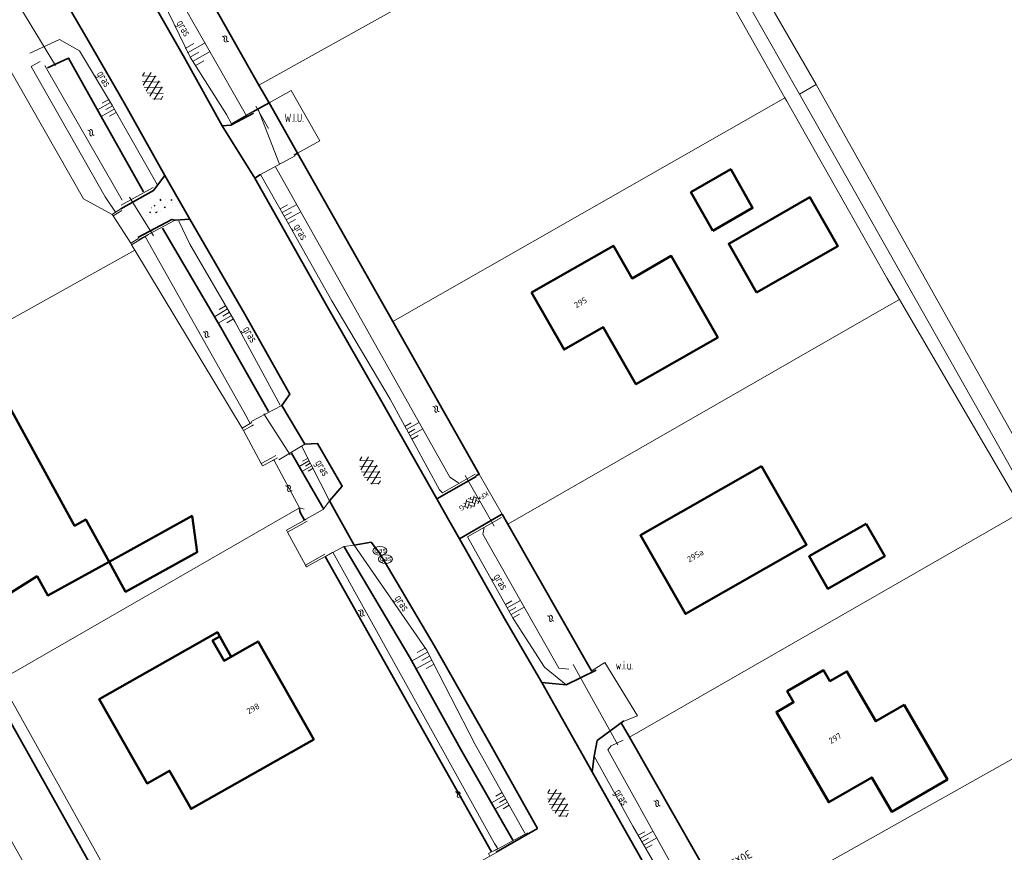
# Model space of a CAD drawing. Header units: metres. Extents: x 113441 to 115918, y 474822 to 477887.
# Tile 30 of 145: x 114825 to 114930, y 475621 to 475710. Entities that reach past the tile are written whole.
import ezdxf
from ezdxf.enums import TextEntityAlignment as Align

# ---------------------------------------------------------------- set-up
doc = ezdxf.new("R2010")
doc.units = ezdxf.units.M
doc.layers.get('0').update_dxf_attribs({"color": 252})
for name, color, linetype, lineweight in [('B-WE-GK-BESCHOEIING-G', 252, 'GK-BESCHOEIING', 35), ('B-WE-GK-KEERWAND_DAMWAND_HOUT-G', 30, 'Continuous', 18), ('B-WE-GR-GRAS-GV', 252, 'Continuous', 13), ('B-WE-GR-GROENVOORZIENING-GV', 252, 'Continuous', 18), ('B-WE-GW-TALUD-S', 90, 'Continuous', 18), ('B-WE-GW-TALUD_KRUIN-G', 252, 'Continuous', 18), ('B-WE-KL-GAS_PUT-S', 30, 'Continuous', 18), ('B-WE-KW-KUNSTWERK-G', 170, 'Continuous', 18), ('B-WE-KW-KUNSTWERK_DUIKER-G', 252, 'Continuous', 18), ('B-WE-OG-BEBOUWING-GV', 7, 'Continuous', 50), ('B-WE-OG-BEBOUWING-T18', 7, 'Continuous', 50), ('B-WE-OG-BEBOUWING_LOODS-GV', 7, 'Continuous', 50), ('B-WE-OG-BEBOUWING_LUIFEL-GV', 7, 'Continuous', 50), ('B-WE-OG-BEBOUWING_SCHUUR-GV', 7, 'Continuous', 50), ('B-WE-OG-INFO-T18', 7, 'Continuous', 18), ('B-WE-OG-TERREIN_ERF-GV', 252, 'Continuous', 18), ('B-WE-OG-WATER-GV', 252, 'Continuous', 18), ('B-WE-OG-WATER-S', 130, 'Continuous', 18), ('B-WE-OG-WATER_SLOOT-G', 120, 'Continuous', 18), ('B-WE-OG-WATER_SLOOT-GV', 252, 'Continuous', 18), ('B-WE-VH-KANTVERHARDING_ASFALT-G', 60, 'Continuous', 35), ('B-WE-VH-KANTVERHARDING_BETON-G', 60, 'Continuous', 35), ('B-WE-VH-KANTVERHARDING_BETONSTRAATSTEEN-G', 60, 'Continuous', 35), ('B-WE-VH-KANTVERHARDING_GRIND-G', 60, 'Continuous', 35), ('B-WE-VH-VERHARDING_ASFALT-S', 252, 'Continuous', 18), ('B-WE-VH-VERHARDING_BETON-S', 252, 'Continuous', 18), ('B-WE-VH-VERHARDING_BETONSTRAATSTEEN-S', 252, 'Continuous', 18), ('B-WE-VH-VERHARDING_GESLOTEN-GV', 252, 'Continuous', 18), ('B-WE-VH-VERHARDING_OPEN-GV', 252, 'Continuous', 18), ('B-WE-VH-VERHARDING_TEGEL-S', 252, 'Continuous', 18)]:
    doc.layers.add(name, color=color, linetype=linetype, lineweight=lineweight)
doc.layers.get('0').freeze()
doc.styles.add('NLCS-ISO', font='NLCS-ISO.ttf')
doc.styles.add('NLCS-ISO-ANNOTATIEF-T18', font='NLCS-ISO.ttf', dxfattribs={"height": 1.8})
doc.linetypes.add('GK-BESCHOEIING', pattern='A,30,-5,[1,NLCS.SHX,S=1,R=0,X=0,Y=0],-5', length=40)

# ---------------------------------------------------------------- blocks, each defined once
blk = doc.blocks.new('SKL-GAS_PUT-SO')
at = {"color": 0, "linetype": 'ByBlock', "lineweight": 18}
blk.add_ellipse((0, 0), major_axis=(1.5, 0), ratio=0.601255, dxfattribs=at)
at = {"color": 0, "linetype": 'ByBlock', "lineweight": 18, "style": 'NLCS-ISO'}
blk.add_text('gas', height=1.08, dxfattribs=at).set_placement((0.07, 0.18), align=Align.MIDDLE_CENTER)
blk = doc.blocks.new('SGW-TALUD-SO')
for p, q in [((0, 0.502), (0.502, 0.502)), ((0, 0.251), (1.004, 0.251)), ((0, 0), (0.502, 0)), ((0, -0.251), (1.004, -0.251)), ((0, -0.502), (0.502, -0.502))]:
    blk.add_line(p, q)
blk = doc.blocks.new('SVH-ASFALT-SO')
at = {"ltscale": 0.1}
for p, q in [((-2.02, 1.3), (-1.1, 2.9)), ((0.22, -0.04), (-1.38, 2.73)), ((-1.15, 0.42), (0.57, 3.38)), ((1.65, -0.13), (-0.28, 3.22)), ((0, 0), (1.96, 3.4)), ((2.92, 0.07), (0.99, 3.42)), ((1.31, -0.14), (3.19, 3.13)), ((4.02, 0.57), (2.43, 3.33)), ((2.79, 0.04), (4.24, 2.55)), ((4.7, 1.8), (4.29, 2.51)), ((-1.63, 0.76), (-2.07, 1.52))]:
    blk.add_line(p, q, dxfattribs=at)
at = {"style": 'NLCS-ISO'}
blk.add_attdef('KLEUR', text='', height=1.8, dxfattribs=at).set_placement((6.35, 1.54), align=Align.MIDDLE_LEFT)
at = {"style": 'NLCS-ISO', "flags": 1}
blk.add_attdef('FUNCTIE', text='', height=1.8, dxfattribs=at).set_placement((0.87, -2.83), align=Align.MIDDLE_CENTER)
blk = doc.blocks.new('SVH-BETON-SO')
for p, q in [((-2.09, 0), (-1.91, 0)), ((-2, -0.16), (-2.09, 0)), ((-2, -0.16), (-1.91, 0)), ((-0.52, 0.76), (-0.33, 0.76)), ((-0.43, 0.59), (-0.52, 0.76)), ((-0.43, 0.59), (-0.33, 0.76)), ((1.25, 1.31), (1.16, 1.08)), ((1.16, 1.07), (1.26, 0.97)), ((1.25, 1.31), (1.35, 1.21)), ((1.35, 1.21), (1.26, 0.98)), ((3.15, 0), (3.34, 0)), ((3.25, -0.16), (3.15, 0)), ((3.25, -0.16), (3.34, 0)), ((-1, -0.74), (-0.9, -0.64)), ((-1, -0.74), (-0.77, -0.83)), ((-0.9, -0.64), (-0.67, -0.73)), ((-0.77, -0.83), (-0.67, -0.73)), ((1.15, -0.65), (1.34, -0.65)), ((1.25, -0.81), (1.15, -0.65)), ((1.25, -0.81), (1.34, -0.65))]:
    blk.add_line(p, q)
for centre in [(-1.23, 0.61), (-0.9, 0.04), (0, 0), (0.31, 1.11), (1.25, 0), (2.28, 0.72), (-3.01, -0.16), (-2, -0.65), (-0.07, -0.36), (0, -1.05), (2.24, -0.16), (3.25, -0.65)]:
    blk.add_circle(centre, 0.00119)
at = {"style": 'NLCS-ISO', "flags": 1}
blk.add_attdef('FUNCTIE', text='', height=1.8, dxfattribs=at).set_placement((0.12, -3.58), align=Align.MIDDLE_CENTER)
blk = doc.blocks.new('SVH-BSS_KEIFORMAAT_KEPER_KL-SO')
for p, q in [((-3.44, -0.47), (-2.97, 0)), ((-3.31, 0.34), (-1.48, -1.48)), ((-2.52, 1.03), (-1.48, 0)), ((-2.23, -0.74), (0, 1.48)), ((-2.23, 0.74), (-1.57, 1.4)), ((-1.77, -1.77), (0, 0)), ((-0.74, 0.74), (1.48, -1.48)), ((-0.1, 1.58), (1.48, 0)), ((0.74, 0.74), (1.4, 1.4)), ((0.74, -0.74), (2.46, 0.98)), ((1.06, -1.91), (2.97, 0)), ((2.23, 0.74), (3.31, -0.34)), ((-0.74, -0.74), (0.5, -1.99)), ((-0.52, -2), (0, -1.48)), ((2.23, -0.74), (2.72, -1.24))]:
    blk.add_line(p, q)
at = {"style": 'NLCS-ISO'}
blk.add_attdef('FORMAAT', text='', height=1.8, dxfattribs=at).set_placement((-3.47, -0.23), align=Align.MIDDLE_RIGHT)
blk.add_attdef('KLEUR', text='', height=1.8, dxfattribs=at).set_placement((3.32, -0.22), align=Align.MIDDLE_LEFT)
at = {"style": 'NLCS-ISO', "flags": 1}
blk.add_attdef('FUNCTIE', text='', height=1.8, dxfattribs=at).set_placement((0.12, -3.58), align=Align.MIDDLE_CENTER)
blk = doc.blocks.new('SOG-WATER-SO')
at = {"flags": 128}
for points in [[(-2.51, 0.56), (-2.43, 0.7, -0.538831), (-0.42, 0.73, 0.605168), (1.26, 0.93, -4.035705)], [(-2.88, -0.71), (-2.79, -0.57, -0.538831), (-0.79, -0.54, 0.605168), (0.89, -0.34, -4.035705)]]:
    blk.add_lwpolyline(points, format="xyb", dxfattribs=at)
blk = doc.blocks.new('SVH-TEGEL_300X300_DUN_HALFST_KL-SO')
for p, q in [((-3.08, 0.75), (-3, 0.75)), ((-3, -0.83), (-3, 0.83)), ((-3, 0), (-1.5, 0)), ((-1.84, 1.5), (-1.5, 1.5)), ((-1.5, -1.6), (-1.5, 1.6)), ((-1.5, 0.75), (0, 0.75)), ((0, -1.78), (0, 1.78)), ((0, 1.5), (1.5, 1.5)), ((0, 0), (1.5, 0)), ((1.5, -1.6), (1.5, 1.6)), ((1.5, 0.75), (3, 0.75)), ((3, -0.83), (3, 0.83)), ((3, 0), (3.39, 0)), ((-3.08, -0.75), (-3, -0.75)), ((-1.84, -1.5), (-1.5, -1.5)), ((-1.5, -0.75), (0, -0.75)), ((0, -1.5), (1.5, -1.5)), ((1.5, -0.75), (3, -0.75))]:
    blk.add_line(p, q)
at = {"style": 'NLCS-ISO'}
blk.add_attdef('FORMAAT', text='', height=1.8, dxfattribs=at).set_placement((-3.18, 0), align=Align.MIDDLE_RIGHT)
blk.add_attdef('KLEUR', text='', height=1.8, dxfattribs=at).set_placement((3.49, 0), align=Align.MIDDLE_LEFT)
at = {"style": 'NLCS-ISO', "flags": 1}
blk.add_attdef('FUNCTIE', text='', height=1.8, dxfattribs=at).set_placement((0.12, -3.58), align=Align.MIDDLE_CENTER)

msp = doc.modelspace()

# ---------------------------------------------------------------- linework, layer by layer
at = {"layer": 'B-WE-GK-BESCHOEIING-G', "ltscale": 0.5, "flags": 128}
for points in [[(114844.473, 475713.951), (114850.731, 475702.892), (114851.811, 475700.983), (114854.845, 475695.621), (114864.988, 475677.697), (114874.191, 475661.433)], [(114838.441, 475691.504), (114833.62, 475700.1), (114830.434, 475705.761), (114828.211, 475704.738)], [(114851.811, 475700.983), (114850.092, 475700.023)], [(114854.504, 475695.431), (114854.845, 475695.621)], [(114766.634, 475689.804), (114783.373, 475659.865), (114802.434, 475625.653), (114823.503, 475636.418), (114841.522, 475604.21), (114842.579, 475602.327)], [(114851.771, 475668.083), (114846.675, 475677.048), (114840.458, 475687.621)], [(114857.584, 475657.783), (114854.195, 475663.675)], [(114873.846, 475661.243), (114874.191, 475661.433)], [(114855.048, 475657.817), (114855.111, 475657.394), (114855.596, 475656.532)], [(114876.501, 475657.097), (114876.636, 475657.175)], [(114876.636, 475657.175), (114877.259, 475656.083), (114886.164, 475640.473)], [(114877.772, 475622.411), (114872.398, 475631.837), (114866.801, 475641.878), (114859.811, 475653.695)], [(114857.787, 475652.638), (114875.499, 475621.159)], [(114886.164, 475640.473), (114886.176, 475640.452)], [(114889.322, 475634.936), (114890.207, 475633.385), (114900.001, 475616.216)]]:
    msp.add_lwpolyline(points, dxfattribs=at)
at = {"layer": 'B-WE-GK-KEERWAND_DAMWAND_HOUT-G'}
for points in [[(114850.099, 475700.07), (114847.799, 475698.754)], [(114850.905, 475693.373), (114854.593, 475695.34)], [(114873.756, 475661.417), (114870.295, 475659.447)], [(114872.95, 475654.726), (114876.563, 475656.79)]]:
    msp.add_lwpolyline(points, dxfattribs=at)
at = {"layer": 'B-WE-GR-GRAS-GV'}
msp.add_lwpolyline([(114868.427, 475775.077), (114910.114, 475702.952), (114951.536, 475629.142)], dxfattribs=at)
msp.add_lwpolyline([(114905.328, 475700.709), (114906.777, 475701.536), (114892.794, 475726.312), (114850.731, 475702.892), (114851.811, 475700.983), (114854.18, 475702.306), (114857.227, 475696.946), (114854.845, 475695.621), (114864.988, 475677.697)], close=True, dxfattribs=at)
at = {"layer": 'B-WE-GR-GROENVOORZIENING-GV'}
msp.add_lwpolyline([(114823.55, 475719.454), (114820.047, 475717.491), (114817.595, 475716.135), (114832.036, 475690.766), (114835.1, 475689.11), (114835.456, 475689.327), (114834.36, 475690.97), (114826.462, 475704.857), (114827.422, 475705.398)], dxfattribs=at)
at = {"layer": 'B-WE-GW-TALUD_KRUIN-G'}
for points in [[(114847.799, 475698.754), (114847.272, 475699.733), (114843.408, 475705.855), (114839.953, 475712.998)], [(114839.903, 475692.278), (114835.124, 475700.665), (114831.609, 475706.547), (114829.485, 475707.748), (114826.347, 475706.296)], [(114870.295, 475659.447), (114869.978, 475659.746), (114864.703, 475669.406), (114858.491, 475679.903), (114853.432, 475688.913), (114850.905, 475693.373)], [(114853.003, 475668.762), (114848.164, 475677.706), (114843.367, 475685.928), (114842.211, 475688.376)], [(114858.247, 475658.571), (114855.304, 475664.368)], [(114883.469, 475638.963), (114881.147, 475640.862), (114877.825, 475646.04), (114872.95, 475654.726)], [(114879.068, 475623.17), (114873.786, 475632.606), (114868.579, 475642.69), (114860.897, 475653.851)], [(114893.662, 475618.583), (114890.557, 475623.919), (114886.432, 475631.383)]]:
    msp.add_lwpolyline(points, dxfattribs=at)
at = {"layer": 'B-WE-KW-KUNSTWERK-G'}
for points in [[(114836.057, 475690.089), (114839.473, 475691.987)], [(114841.8, 475688.485), (114837.938, 475686.417)], [(114849.913, 475667.022), (114853.168, 475668.732)], [(114855.609, 475664.612), (114852.863, 475662.96)], [(114855.743, 475656.638), (114857.594, 475657.662), (114858.247, 475658.571)], [(114860.897, 475653.851), (114859.77, 475653.73), (114857.883, 475652.672)], [(114875.94, 475621.358), (114879.334, 475623.209)]]:
    msp.add_lwpolyline(points, dxfattribs=at)
at = {"layer": 'B-WE-KW-KUNSTWERK_DUIKER-G'}
for points in [[(114829.057, 475704.986), (114820.058, 475719.791)], [(114851.744, 475698.272), (114850.394, 475700.644)], [(114852.934, 475694.474), (114850.63, 475700.375)], [(114836.931, 475690.931), (114839.522, 475686.828)], [(114851.267, 475667.86), (114854.055, 475663.466)], [(114875.797, 475655.872), (114872.7, 475661.27)], [(114888.974, 475632.572), (114884.197, 475641.147)]]:
    msp.add_lwpolyline(points, dxfattribs=at)
at = {"layer": 'B-WE-OG-BEBOUWING-GV'}
for points in [[(114903.759, 475680.776), (114912.418, 475685.725), (114909.44, 475690.932), (114900.784, 475685.982)], [(114879.779, 475680.78), (114883.25, 475674.701), (114887.418, 475677.082), (114890.889, 475671.003), (114899.617, 475675.987), (114894.658, 475684.671), (114890.489, 475682.29), (114888.506, 475685.764)], [(114834.767, 475652.094), (114832.293, 475656.588), (114831.092, 475655.927), (114822.302, 475671.891), (114814.092, 475667.247), (114822.821, 475652.034), (114820.427, 475650.519), (114822.219, 475647.494), (114827.104, 475650.546), (114828.232, 475648.497)], [(114904.276, 475662.284), (114891.374, 475654.904), (114896.166, 475646.527), (114909.068, 475653.907)], [(114846.584, 475644.135), (114846.312, 475644.571), (114833.797, 475637.493), (114833.719, 475637.454), (114838.819, 475628.46), (114841.212, 475629.816), (114843.515, 475625.754), (114856.572, 475633.158), (114850.652, 475643.598), (114849.437, 475642.904), (114847.016, 475641.536), (114845.793, 475643.693)], [(114919.473, 475636.847), (114916.443, 475635.094), (114913.368, 475640.408), (114911.567, 475639.366), (114910.896, 475640.526), (114907.019, 475638.282), (114907.69, 475637.122), (114905.872, 475636.07), (114911.436, 475626.458), (114916.023, 475629.113), (114918.142, 475625.452), (114924.079, 475628.889)]]:
    msp.add_lwpolyline(points, close=True, dxfattribs=at)
at = {"layer": 'B-WE-OG-BEBOUWING_LOODS-GV'}
msp.add_lwpolyline([(114915.431, 475656.144), (114909.349, 475652.68), (114911.326, 475649.209), (114917.408, 475652.673)], close=True, dxfattribs=at)
at = {"layer": 'B-WE-OG-BEBOUWING_LUIFEL-GV'}
for points in [[(114834.767, 475652.094), (114836.527, 475648.897), (114844.149, 475653.093), (114843.615, 475656.965)], [(114847.782, 475641.969), (114846.584, 475644.135), (114845.793, 475643.693), (114847.016, 475641.536)]]:
    msp.add_lwpolyline(points, close=True, dxfattribs=at)
at = {"layer": 'B-WE-OG-BEBOUWING_SCHUUR-GV'}
msp.add_lwpolyline([(114899.096, 475687.342), (114903.332, 475689.793), (114900.99, 475693.912), (114896.755, 475691.462)], close=True, dxfattribs=at)
at = {"layer": 'B-WE-OG-TERREIN_ERF-GV'}
for points in [[(114892.794, 475726.312), (114877.929, 475752.65), (114836.047, 475728.849), (114840.575, 475721.204), (114843.39, 475716.45), (114843.686, 475715.343), (114844.473, 475713.951), (114850.731, 475702.892)], [(114817.595, 475716.135), (114801.451, 475707.204), (114768.729, 475689.186), (114785.429, 475659.974), (114795.356, 475665.508), (114796.801, 475662.565), (114797.102, 475662.728), (114792.384, 475671.089), (114798.267, 475674.409), (114802.985, 475666.048), (114837.508, 475685.309), (114837.17, 475685.87), (114837.075, 475686.047), (114835.204, 475688.939), (114835.1, 475689.11), (114832.036, 475690.766)], [(114918.958, 475680.035), (114917.656, 475682.26), (114906.985, 475701.168), (114906.777, 475701.536), (114905.328, 475700.709), (114864.988, 475677.697), (114874.191, 475661.433), (114876.636, 475657.175), (114877.259, 475656.083), (114917.574, 475679.24)], [(114909.44, 475690.932), (114912.418, 475685.725), (114903.759, 475680.776), (114900.784, 475685.982)], [(114879.779, 475680.78), (114888.506, 475685.764), (114890.489, 475682.29), (114894.658, 475684.671), (114899.617, 475675.987), (114890.889, 475671.003), (114887.418, 475677.082), (114883.25, 475674.701)], [(114855.048, 475657.817), (114852.313, 475662.942), (114852.203, 475662.884), (114851.1, 475662.3), (114850.96, 475662.565), (114849.1, 475666.076), (114848.954, 475666.338), (114837.508, 475685.309), (114802.985, 475666.048), (114797.102, 475662.728), (114796.801, 475662.565), (114786.941, 475657.118), (114803.694, 475628), (114823.979, 475638.001), (114823.155, 475639.48)], [(114918.958, 475680.035), (114917.574, 475679.24), (114877.259, 475656.083), (114886.164, 475640.473), (114886.237, 475640.515), (114887.6, 475641.343), (114891.08, 475635.675), (114889.528, 475635.07), (114889.322, 475634.936), (114890.207, 475633.385), (114932.156, 475657.482)], [(114834.767, 475652.094), (114828.232, 475648.497), (114827.104, 475650.546), (114822.219, 475647.494), (114820.427, 475650.519), (114822.821, 475652.034), (114814.092, 475667.247), (114822.302, 475671.891), (114831.092, 475655.927), (114832.293, 475656.588)], [(114909.068, 475653.907), (114896.166, 475646.527), (114891.374, 475654.904), (114904.276, 475662.284)], [(114857.787, 475652.638), (114855.809, 475651.534), (114855.699, 475651.735), (114853.776, 475655.246), (114853.658, 475655.461), (114855.596, 475656.532), (114855.111, 475657.394), (114855.048, 475657.817), (114823.155, 475639.48), (114823.979, 475638.001), (114843.539, 475602.867), (114875.325, 475620.728), (114875.18, 475620.99), (114875.499, 475621.159)], [(114932.156, 475657.482), (114890.207, 475633.385), (114900.001, 475616.216), (114900.855, 475614.592), (114900.879, 475614.132), (114943.477, 475638.082), (114942.673, 475639.509)], [(114915.431, 475656.144), (114917.408, 475652.673), (114911.326, 475649.209), (114909.349, 475652.68)], [(114856.572, 475633.158), (114843.515, 475625.754), (114841.212, 475629.816), (114838.819, 475628.46), (114833.719, 475637.454), (114833.797, 475637.493), (114846.312, 475644.571), (114846.584, 475644.135), (114845.793, 475643.693), (114847.016, 475641.536), (114849.437, 475642.904), (114850.652, 475643.598)], [(114916.443, 475635.094), (114919.473, 475636.847), (114924.079, 475628.889), (114918.142, 475625.452), (114916.023, 475629.113), (114911.436, 475626.458), (114905.872, 475636.07), (114907.69, 475637.122), (114907.019, 475638.282), (114910.896, 475640.526), (114911.567, 475639.366), (114913.368, 475640.408)]]:
    msp.add_lwpolyline(points, close=True, dxfattribs=at)
msp.add_lwpolyline([(114899.956, 475612.238), (114899.929, 475612.237), (114901.16, 475610.015), (114901.807, 475608.848), (114904.279, 475610.303), (114905.675, 475607.512), (114903.217, 475606.303), (114910.419, 475593.31), (114911.05, 475592.18), (114911.778, 475590.098), (114956.384, 475615.177), (114943.477, 475638.082), (114900.879, 475614.132)], dxfattribs=at)
at = {"layer": 'B-WE-OG-WATER-GV'}
for points in [[(114892.794, 475726.312), (114906.777, 475701.536), (114906.985, 475701.168), (114917.656, 475682.26), (114918.958, 475680.035), (114932.156, 475657.482)], [(114936.893, 475651.295), (114929.831, 475663.872), (114912.339, 475694.859), (114908.32, 475701.929), (114897.879, 475720.297)], [(114850.092, 475700.023), (114851.811, 475700.983), (114850.731, 475702.892), (114844.473, 475713.951), (114843.686, 475715.343), (114843.341, 475715.147), (114842.749, 475714.81)], [(114827.935, 475704.969), (114827.969, 475704.91), (114836.166, 475690.623)], [(114873.846, 475661.243), (114874.191, 475661.433), (114864.988, 475677.697), (114854.845, 475695.621), (114854.504, 475695.431)], [(114883.165, 475530.066), (114867.456, 475558.036), (114858.556, 475573.881), (114842.579, 475602.327), (114841.522, 475604.21), (114823.503, 475636.418), (114802.434, 475625.653), (114783.373, 475659.865), (114766.634, 475689.804), (114763.904, 475688.32), (114761.146, 475686.821), (114762.267, 475684.783), (114767.888, 475674.77), (114800.144, 475617.312), (114800.484, 475617.495), (114819.52, 475627.734), (114820.894, 475628.473), (114820.933, 475628.404), (114884.272, 475515.675)], [(114838.961, 475686.965), (114838.604, 475686.747), (114849.111, 475668.067), (114849.815, 475666.816), (114849.991, 475666.914)], [(114852.72, 475663.158), (114852.313, 475662.942), (114855.048, 475657.817), (114855.547, 475657.682)], [(114886.111, 475640.442), (114886.164, 475640.473), (114877.259, 475656.083), (114876.636, 475657.175), (114876.501, 475657.097)], [(114858.607, 475653.095), (114875.841, 475622.08), (114876.064, 475621.694)], [(114900.703, 475614.512), (114900.855, 475614.592), (114900.001, 475616.216), (114890.207, 475633.385), (114889.325, 475634.931)]]:
    msp.add_lwpolyline(points, dxfattribs=at)
at = {"layer": 'B-WE-OG-WATER_SLOOT-G'}
for points in [[(114849.406, 475699.617), (114841.395, 475713.723)], [(114871.98, 475660.484), (114871.088, 475661.116), (114852.489, 475694.181)], [(114883.749, 475640.636), (114882.672, 475640.757), (114874.593, 475655.022), (114874.73, 475655.742)], [(114895.451, 475619.679), (114894.678, 475619.835), (114887.9, 475632.054), (114888.254, 475632.467), (114889.521, 475633.082)]]:
    msp.add_lwpolyline(points, dxfattribs=at)
at = {"layer": 'B-WE-OG-WATER_SLOOT-GV'}
for points in [[(114847.703, 475901.581), (114849.01, 475903.41), (114848.067, 475903.334), (114847.17, 475903.03), (114845.978, 475902.441), (114819.767, 475884.02), (114811.931, 475877.405), (114811.35, 475876.383), (114811.316, 475875.138), (114812.01, 475873.336), (114813.25, 475871.8), (114852.562, 475801.339), (114857.11, 475793.429), (114870.425, 475769.128), (114882.886, 475746.512), (114897.879, 475720.297), (114908.32, 475701.929), (114910.114, 475702.952), (114868.427, 475775.077), (114812.842, 475876.283), (114812.947, 475876.616), (114813.35, 475877.2), (114830.092, 475889.757)], [(114838.604, 475686.747), (114837.17, 475685.87), (114837.508, 475685.309), (114848.954, 475666.338), (114849.815, 475666.816), (114849.111, 475668.067)], [(114858.607, 475653.095), (114857.787, 475652.638), (114875.499, 475621.159), (114875.679, 475621.254), (114876.169, 475621.513), (114875.841, 475622.08)], [(114823.979, 475638.001), (114823.503, 475636.418), (114841.522, 475604.21), (114842.579, 475602.327), (114843.539, 475602.867)]]:
    msp.add_lwpolyline(points, close=True, dxfattribs=at)
for points in [[(114827.422, 475705.398), (114826.462, 475704.857), (114834.36, 475690.97), (114835.456, 475689.327), (114836.032, 475689.679)], [(114836.166, 475690.623), (114827.969, 475704.91), (114827.935, 475704.969)], [(114951.536, 475629.142), (114910.114, 475702.952), (114908.32, 475701.929), (114912.339, 475694.859), (114929.831, 475663.872), (114936.893, 475651.295)], [(114855.547, 475657.682), (114855.048, 475657.817), (114855.111, 475657.394), (114855.596, 475656.532), (114855.754, 475656.619)]]:
    msp.add_lwpolyline(points, dxfattribs=at)
at = {"layer": 'B-WE-VH-KANTVERHARDING_ASFALT-G'}
for points in [[(114875.999, 475621.142), (114880.404, 475623.663), (114875.02, 475633.292), (114869.394, 475643.153), (114863.608, 475652.978), (114862.688, 475654.159), (114860.897, 475653.851), (114858.247, 475658.571), (114859.62, 475660.131), (114856.992, 475664.676), (114855.609, 475664.612), (114853.168, 475668.732), (114854.043, 475669.964), (114849.236, 475678.487), (114843.389, 475688.598), (114840.708, 475693.26), (114836.37, 475701), (114832.552, 475707.619), (114827.89, 475715.673)], [(114901.823, 475608.563), (114901.219, 475609.272), (114898.366, 475608.551), (114895.424, 475613.572), (114892.897, 475617.855), (114889.611, 475623.707), (114886.249, 475629.696), (114880.887, 475639.216), (114877.048, 475645.795), (114872.097, 475654.541), (114870.84, 475656.751), (114869.682, 475658.809), (114863.811, 475669.126), (114857.96, 475679.355), (114852.643, 475688.815), (114850.306, 475692.981), (114846.812, 475698.528), (114842.817, 475705.789), (114838.82, 475712.774)]]:
    msp.add_lwpolyline(points, dxfattribs=at)
at = {"layer": 'B-WE-VH-KANTVERHARDING_BETON-G'}
for points in [[(114836.012, 475689.714), (114839.496, 475691.664), (114840.708, 475693.26)], [(114843.389, 475688.598), (114841.8, 475688.485), (114841.469, 475688.564), (114837.851, 475686.628)]]:
    msp.add_lwpolyline(points, dxfattribs=at)
at = {"layer": 'B-WE-VH-KANTVERHARDING_BETONSTRAATSTEEN-G'}
for points in [[(114873.886, 475661.167), (114869.682, 475658.809)], [(114872.097, 475654.541), (114876.517, 475657.072)]]:
    msp.add_lwpolyline(points, dxfattribs=at)
at = {"layer": 'B-WE-VH-KANTVERHARDING_GRIND-G'}
for points in [[(114850.162, 475699.901), (114847.752, 475698.602), (114846.812, 475698.528)], [(114850.306, 475692.981), (114850.905, 475693.373)], [(114886.675, 475640.534), (114883.469, 475638.963), (114880.887, 475639.216)], [(114886.249, 475629.696), (114886.432, 475631.383), (114886.762, 475633.026), (114889.622, 475635.152)]]:
    msp.add_lwpolyline(points, dxfattribs=at)
at = {"layer": 'B-WE-VH-VERHARDING_GESLOTEN-GV'}
for points in [[(114836.032, 475689.679), (114835.456, 475689.327), (114835.1, 475689.11), (114835.204, 475688.939), (114836.135, 475689.507)], [(114836.135, 475689.507), (114835.204, 475688.939), (114837.075, 475686.047), (114837.894, 475686.547)], [(114837.894, 475686.547), (114837.075, 475686.047), (114837.17, 475685.87), (114838.604, 475686.747), (114838.961, 475686.965)], [(114849.991, 475666.914), (114849.815, 475666.816), (114848.954, 475666.338), (114849.1, 475666.076), (114849.971, 475666.56), (114850.169, 475666.67)], [(114850.169, 475666.67), (114849.971, 475666.56), (114849.1, 475666.076), (114850.96, 475662.565), (114852.047, 475663.141), (114852.542, 475663.403)], [(114852.542, 475663.403), (114852.047, 475663.141), (114850.96, 475662.565), (114851.1, 475662.3), (114852.203, 475662.884), (114852.313, 475662.942), (114852.72, 475663.158)], [(114876.501, 475657.097), (114876.636, 475657.175), (114874.191, 475661.433), (114873.846, 475661.243)], [(114855.754, 475656.619), (114855.596, 475656.532), (114853.658, 475655.461), (114853.776, 475655.246), (114855.861, 475656.42)], [(114855.861, 475656.42), (114853.776, 475655.246), (114855.699, 475651.735), (114857.763, 475652.894)], [(114857.763, 475652.894), (114855.699, 475651.735), (114855.809, 475651.534), (114857.787, 475652.638), (114858.607, 475653.095)], [(114875.955, 475621.4), (114875.679, 475621.254), (114875.499, 475621.159), (114875.18, 475620.99), (114875.325, 475620.728), (114876.029, 475621.108)]]:
    msp.add_lwpolyline(points, dxfattribs=at)
at = {"layer": 'B-WE-VH-VERHARDING_OPEN-GV'}
msp.add_lwpolyline([(114851.811, 475700.983), (114854.845, 475695.621), (114857.227, 475696.946), (114854.18, 475702.306)], close=True, dxfattribs=at)
for points in [[(114854.504, 475695.431), (114854.845, 475695.621), (114851.811, 475700.983), (114850.092, 475700.023)], [(114886.176, 475640.452), (114886.164, 475640.473), (114886.111, 475640.442)], [(114889.322, 475634.936), (114889.528, 475635.07), (114891.08, 475635.675), (114887.6, 475641.343), (114886.237, 475640.515), (114886.164, 475640.473), (114886.176, 475640.452)]]:
    msp.add_lwpolyline(points, dxfattribs=at)

# ---------------------------------------------------------------- block references
at = {"layer": 'B-WE-GW-TALUD-S'}
for p, xscale, yscale, zscale, rotation in [((114843.408, 475705.855), 2.13519834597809, 2.13519834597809, 2.13519834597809, 29.59198785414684), ((114835.124, 475700.665), 1.588145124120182, 1.588145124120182, 1.588145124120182, 209.2863654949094), ((114853.432, 475688.913), 1.761222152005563, 1.761222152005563, 1.761222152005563, 29.35682097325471), ((114847.601, 475678.672), 1.621490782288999, 1.621490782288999, 1.621490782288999, 210.4562234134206), ((114866.654, 475665.834), 1.551595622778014, 1.551595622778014, 1.551595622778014, 29.35682097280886), ((114856.21, 475662.583), 1.202547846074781, 1.202547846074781, 1.202547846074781, 209.9126188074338), ((114877.39, 475646.816), 1.61061218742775, 1.61061218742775, 1.61061218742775, 29.52421942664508), ((114868.92, 475642.03), 1.924531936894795, 1.924531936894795, 1.924531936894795, 209.1353923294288), ((114877.026, 475626.817), 1.5342493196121, 1.5342493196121, 1.5342493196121, 209.6897805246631), ((114891.532, 475622.243), 1.582897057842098, 1.582897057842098, 1.582897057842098, 29.02054144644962)]:
    msp.add_blockref('SGW-TALUD-SO', p, dxfattribs=dict(at, xscale=xscale, yscale=yscale, zscale=zscale, rotation=rotation))
at = {"layer": 'B-WE-KL-GAS_PUT-S', "xscale": 0.5, "yscale": 0.5, "zscale": 0.5}
for p in [(114863.627, 475653.249), (114864.212, 475652.364)]:
    msp.add_blockref('SKL-GAS_PUT-SO', p, dxfattribs=at)
at = {"layer": 'B-WE-OG-WATER-S', "xscale": 0.2, "yscale": 0.2, "zscale": 0.2, "rotation": 299.6579608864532}
for p in [(114847.217, 475707.652), (114832.91, 475697.659), (114845.198, 475676.171), (114869.666, 475668.209), (114853.977, 475659.76), (114861.723, 475646.462), (114881.883, 475645.893), (114872.047, 475627.126), (114893.196, 475626.193)]:
    msp.add_blockref('SOG-WATER-SO', p, dxfattribs=at)
at = {"layer": 'B-WE-VH-VERHARDING_ASFALT-S', "xscale": 0.4999999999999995, "yscale": 0.4999999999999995, "zscale": 0.4999999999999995, "rotation": 118.4298398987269}
for p in [(114840.457, 475702.598), (114863.617, 475661.621), (114883.641, 475626.181)]:
    msp.add_blockref('SVH-ASFALT-SO', p, dxfattribs=at)
at = {"layer": 'B-WE-VH-VERHARDING_BETON-S', "xscale": 0.5, "yscale": 0.5, "zscale": 0.5, "rotation": 29.89532509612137}
msp.add_blockref('SVH-BETON-SO', (114839.995, 475689.845), dxfattribs=at)
at = {"layer": 'B-WE-VH-VERHARDING_BETONSTRAATSTEEN-S', "xscale": 0.3, "yscale": 0.3, "zscale": 0.3, "rotation": 209.3609662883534}
msp.add_blockref('SVH-BSS_KEIFORMAAT_KEPER_KL-SO', (114873.455, 475658.383), dxfattribs=at).add_auto_attribs({'FORMAAT': 'KF', 'KLEUR': 'G'})
at = {"layer": 'B-WE-VH-VERHARDING_TEGEL-S', "xscale": 0.4999999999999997, "yscale": 0.4999999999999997, "zscale": 0.4999999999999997, "rotation": 210.5365689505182}
msp.add_blockref('SVH-TEGEL_300X300_DUN_HALFST_KL-SO', (114899.202, 475618.712), dxfattribs=at).add_auto_attribs({'FORMAAT': '30x30', 'KLEUR': 'G'})

# ---------------------------------------------------------------- texts
at = {"layer": 'B-WE-OG-BEBOUWING-T18', "style": 'NLCS-ISO-ANNOTATIEF-T18'}
for s, rotation, p in [('295', 29.7, (114884.993, 475679.716)), ('295a', 29.8, (114897.224, 475652.733)), ('298', 29.6, (114850.109, 475636.446)), ('297', 30.1, (114912.109, 475633.28))]:
    msp.add_text(s, height=0.64, rotation=rotation, dxfattribs=at).set_placement(p, align=Align.MIDDLE)
at = {"layer": 'B-WE-OG-INFO-T18', "style": 'NLCS-ISO', "width": 0.711111}
for rotation, p in [(300.55311, (114841.909, 475709.502)), (300.55311, (114833.429, 475704.096)), (300.55311, (114854.379, 475687.8)), (300.55311, (114848.99, 475676.876)), (300.55311, (114856.694, 475662.644)), (300.55311, (114875.688, 475650.509)), (302.71921, (114865.15, 475648.203)), (300.55311, (114888.555, 475627.543))]:
    msp.add_text('gras', height=0.9, rotation=rotation, dxfattribs=at).set_placement(p)
for s, p in [('W.I.U.', (114853.457, 475698.933)), ('w.i.u.', (114888.745, 475640.602))]:
    msp.add_text(s, height=0.9, dxfattribs=at).set_placement(p)

doc.saveas('drawing.dxf')
